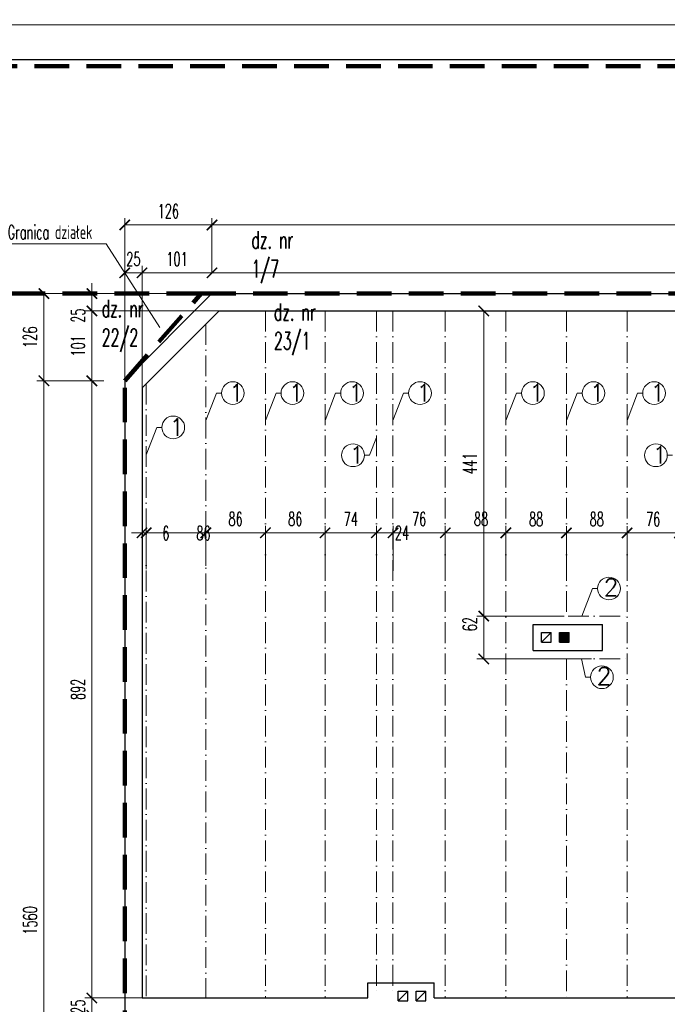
# Model space of a CAD drawing. Header units: millimetres. Extents: x 33311 to 435617, y -160714 to 185563.
# Tile 24 of 70: x 309198 to 318551, y -85767 to -71537. Entities that reach past the tile are written whole.
import ezdxf

# ---------------------------------------------------------------- set-up
doc = ezdxf.new("R2010")
doc.units = ezdxf.units.MM
doc.header["$MEASUREMENT"] = 0
doc.linetypes.add('ACAD_ISO10W100', pattern=[18, 12, -3, 0, -3])
doc.linetypes.add('HIDDEN2', pattern=[0.1875, 0.125, -0.0625])
doc.layers.get('Defpoints').update_dxf_attribs({"lineweight": 0})
for name, color, linetype, lineweight in [('[ 02przekrój istn', 42, 'Continuous', 30), ('[ 17granica', 172, 'HIDDEN2', 100), ('[ 18oś główna', 202, 'ACAD_ISO10W100', 13), ('[ 21kreskowanie', 9, 'Continuous', 13), ('[ 22wymiarowanie', 8, 'Continuous', 13), ('[ 23kota odnośnik', 1, 'Continuous', 13), ('[ 24ramka cienka', 1, 'Continuous', 13), ('[ 25ramka gruba', 4, 'Continuous', 30), ('[opisy2', 4, 'Continuous', 13), ('[opisy3', 2, 'Continuous', 30)]:
    doc.layers.add(name, color=color, linetype=linetype, lineweight=lineweight)
doc.styles.add('1.50d', font='simplex.shx', dxfattribs={"height": 250})
doc.styles.add('99.2', font='simplex.shx', dxfattribs={"width": 0.6, "height": 200})
doc.styles.add('99.3', font='simplex.shx', dxfattribs={"width": 0.6, "height": 250})
doc.dimstyles.new('100cm', dxfattribs={"dimtxt": 200, "dimasz": 150, "dimexe": 100, "dimexo": 300, "dimgap": 100, "dimtad": 1, "dimdec": 0, "dimlfac": 0.1, "dimzin": 11, "dimtxsty": '99.2', "dimblk": 'ARCHTICK', "dimcen": 1.5, "dimclrd": 256, "dimclre": 256, "dimclrt": 4, "dimadec": 0, "dimazin": 0, "dimtfac": 0.75, "dimtdec": 0, "dimtix": 1, "dimtmove": 2, "dimatfit": 3, "dimfxl": 1, "dimtolj": 1, "dimtzin": 11, "dimlwd": -1, "dimlwe": -1, "dimarcsym": 0})

# ---------------------------------------------------------------- blocks, each defined once
blk = doc.blocks.new('_ArchTick')
at = {"color": 0, "linetype": 'ByBlock', "const_width": 0.15, "flags": 128}
blk.add_lwpolyline([(-0.5, -0.5), (0.5, 0.5)], dxfattribs=at)
blk = doc.blocks.new('*D374')
at = {"layer": '[ 22wymiarowanie', "transparency": 16777216}
for p, q in [((317970, -79345), (317970, -78855)), ((318725, -78955), (317970, -78955)), ((318725, -79324), (318725, -78855))]:
    blk.add_line(p, q, dxfattribs=at)
at = {"layer": 'Defpoints', "color": 0, "transparency": 16777216}
for p in [(317970, -78955), (317970, -79645), (318725, -79624)]:
    blk.add_point(p, dxfattribs=at)
at = {"layer": '[ 22wymiarowanie', "transparency": 16777216, "xscale": 150, "yscale": 150, "zscale": 150, "rotation": 180}
blk.add_blockref('_ArchTick', (317970, -78955), dxfattribs=at)
at = {"layer": '[ 22wymiarowanie', "transparency": 16777216, "xscale": 150, "yscale": 150, "zscale": 150}
blk.add_blockref('_ArchTick', (318725, -78955), dxfattribs=at)
at = {"layer": '[ 22wymiarowanie', "color": 4, "transparency": 16777216, "insert": (318347, -78755), "char_height": 200, "attachment_point": 5, "style": '99.2'}
blk.add_mtext('\\A1;\\H1x;\\W0.6;76', dxfattribs=at)
blk = doc.blocks.new('*D375')
at = {"layer": '[ 22wymiarowanie', "transparency": 16777216}
for p, q in [((317095, -79345), (317095, -78855)), ((317970, -78955), (317095, -78955)), ((317970, -79345), (317970, -78855))]:
    blk.add_line(p, q, dxfattribs=at)
at = {"layer": 'Defpoints', "color": 0, "transparency": 16777216}
for p in [(317095, -78955), (317095, -79645), (317970, -79645)]:
    blk.add_point(p, dxfattribs=at)
at = {"layer": '[ 22wymiarowanie', "transparency": 16777216, "xscale": 150, "yscale": 150, "zscale": 150, "rotation": 180}
blk.add_blockref('_ArchTick', (317095, -78955), dxfattribs=at)
at = {"layer": '[ 22wymiarowanie', "transparency": 16777216, "xscale": 150, "yscale": 150, "zscale": 150}
blk.add_blockref('_ArchTick', (317970, -78955), dxfattribs=at)
at = {"layer": '[ 22wymiarowanie', "color": 4, "transparency": 16777216, "insert": (317532, -78755), "char_height": 200, "attachment_point": 5, "style": '99.2'}
blk.add_mtext('\\A1;\\H1x;\\W0.6;88', dxfattribs=at)
blk = doc.blocks.new('*D376')
at = {"layer": '[ 22wymiarowanie', "transparency": 16777216}
for p, q in [((316220, -79370), (316220, -78855)), ((317095, -78955), (316220, -78955)), ((317095, -79345), (317095, -78855))]:
    blk.add_line(p, q, dxfattribs=at)
at = {"layer": 'Defpoints', "color": 0, "transparency": 16777216}
for p in [(316220, -78955), (316220, -79670), (317095, -79645)]:
    blk.add_point(p, dxfattribs=at)
at = {"layer": '[ 22wymiarowanie', "transparency": 16777216, "xscale": 150, "yscale": 150, "zscale": 150, "rotation": 180}
blk.add_blockref('_ArchTick', (316220, -78955), dxfattribs=at)
at = {"layer": '[ 22wymiarowanie', "transparency": 16777216, "xscale": 150, "yscale": 150, "zscale": 150}
blk.add_blockref('_ArchTick', (317095, -78955), dxfattribs=at)
at = {"layer": '[ 22wymiarowanie', "color": 4, "transparency": 16777216, "insert": (316657, -78755), "char_height": 200, "attachment_point": 5, "style": '99.2'}
blk.add_mtext('\\A1;\\H1x;\\W0.6;88', dxfattribs=at)
blk = doc.blocks.new('*D377')
at = {"layer": '[ 22wymiarowanie', "transparency": 16777216}
for p, q in [((315345, -79399), (315345, -78854)), ((316220, -78954), (315345, -78954)), ((316220, -79370), (316220, -78854))]:
    blk.add_line(p, q, dxfattribs=at)
at = {"layer": 'Defpoints', "color": 0, "transparency": 16777216}
for p in [(315345, -78954), (316220, -79670), (315345, -79699)]:
    blk.add_point(p, dxfattribs=at)
at = {"layer": '[ 22wymiarowanie', "transparency": 16777216, "xscale": 150, "yscale": 150, "zscale": 150, "rotation": 180}
blk.add_blockref('_ArchTick', (315345, -78954), dxfattribs=at)
at = {"layer": '[ 22wymiarowanie', "transparency": 16777216, "xscale": 150, "yscale": 150, "zscale": 150}
blk.add_blockref('_ArchTick', (316220, -78954), dxfattribs=at)
at = {"layer": '[ 22wymiarowanie', "color": 4, "transparency": 16777216, "insert": (315861, -78754), "char_height": 200, "attachment_point": 5, "style": '99.2'}
blk.add_mtext('\\A1;\\H1x;\\W0.6;88', dxfattribs=at)
blk = doc.blocks.new('*D378')
at = {"layer": '[ 22wymiarowanie', "transparency": 16777216}
for p, q in [((314590, -79504), (314590, -78854)), ((315345, -78954), (314590, -78954)), ((315345, -79399), (315345, -78854))]:
    blk.add_line(p, q, dxfattribs=at)
at = {"layer": 'Defpoints', "color": 0, "transparency": 16777216}
for p in [(314590, -78954), (314590, -79804), (315345, -79699)]:
    blk.add_point(p, dxfattribs=at)
at = {"layer": '[ 22wymiarowanie', "transparency": 16777216, "xscale": 150, "yscale": 150, "zscale": 150, "rotation": 180}
blk.add_blockref('_ArchTick', (314590, -78954), dxfattribs=at)
at = {"layer": '[ 22wymiarowanie', "transparency": 16777216, "xscale": 150, "yscale": 150, "zscale": 150}
blk.add_blockref('_ArchTick', (315345, -78954), dxfattribs=at)
at = {"layer": '[ 22wymiarowanie', "color": 4, "transparency": 16777216, "insert": (314967, -78754), "char_height": 200, "attachment_point": 5, "style": '99.2'}
blk.add_mtext('\\A1;\\H1x;\\W0.6;76', dxfattribs=at)
blk = doc.blocks.new('*D379')
at = {"layer": '[ 22wymiarowanie', "transparency": 16777216}
for p, q in [((314350, -78953), (314200, -78953)), ((314350, -79500), (314350, -78853)), ((314590, -78953), (314350, -78953)), ((314590, -79504), (314590, -78853)), ((314590, -78953), (314740, -78953))]:
    blk.add_line(p, q, dxfattribs=at)
at = {"layer": 'Defpoints', "color": 0, "transparency": 16777216}
for p in [(314350, -78953), (314350, -79800), (314590, -79804)]:
    blk.add_point(p, dxfattribs=at)
at = {"layer": '[ 22wymiarowanie', "transparency": 16777216, "xscale": 150, "yscale": 150, "zscale": 150}
blk.add_blockref('_ArchTick', (314350, -78953), dxfattribs=at)
at = {"layer": '[ 22wymiarowanie', "transparency": 16777216, "xscale": 150, "yscale": 150, "zscale": 150, "rotation": 180}
blk.add_blockref('_ArchTick', (314590, -78953), dxfattribs=at)
at = {"layer": '[ 22wymiarowanie', "color": 4, "transparency": 16777216, "insert": (314719, -78954), "char_height": 200, "attachment_point": 5, "style": '99.2'}
blk.add_mtext('\\A1;\\H1x;\\W0.6;24', dxfattribs=at)
blk = doc.blocks.new('*D380')
at = {"layer": '[ 22wymiarowanie', "transparency": 16777216}
for p, q in [((313608, -79429), (313608, -78853)), ((314350, -78953), (313608, -78953)), ((314350, -79500), (314350, -78853))]:
    blk.add_line(p, q, dxfattribs=at)
at = {"layer": 'Defpoints', "color": 0, "transparency": 16777216}
for p in [(313608, -78953), (313608, -79729), (314350, -79800)]:
    blk.add_point(p, dxfattribs=at)
at = {"layer": '[ 22wymiarowanie', "transparency": 16777216, "xscale": 150, "yscale": 150, "zscale": 150, "rotation": 180}
blk.add_blockref('_ArchTick', (313608, -78953), dxfattribs=at)
at = {"layer": '[ 22wymiarowanie', "transparency": 16777216, "xscale": 150, "yscale": 150, "zscale": 150}
blk.add_blockref('_ArchTick', (314350, -78953), dxfattribs=at)
at = {"layer": '[ 22wymiarowanie', "color": 4, "transparency": 16777216, "insert": (313979, -78753), "char_height": 200, "attachment_point": 5, "style": '99.2'}
blk.add_mtext('\\A1;\\H1x;\\W0.6;74', dxfattribs=at)
blk = doc.blocks.new('*D381')
at = {"layer": '[ 22wymiarowanie', "transparency": 16777216}
for p, q in [((312747, -79416), (312747, -78853)), ((313608, -78953), (312747, -78953)), ((313608, -79429), (313608, -78853))]:
    blk.add_line(p, q, dxfattribs=at)
at = {"layer": 'Defpoints', "color": 0, "transparency": 16777216}
for p in [(312747, -78953), (312747, -79716), (313608, -79729)]:
    blk.add_point(p, dxfattribs=at)
at = {"layer": '[ 22wymiarowanie', "transparency": 16777216, "xscale": 150, "yscale": 150, "zscale": 150, "rotation": 180}
blk.add_blockref('_ArchTick', (312747, -78953), dxfattribs=at)
at = {"layer": '[ 22wymiarowanie', "transparency": 16777216, "xscale": 150, "yscale": 150, "zscale": 150}
blk.add_blockref('_ArchTick', (313608, -78953), dxfattribs=at)
at = {"layer": '[ 22wymiarowanie', "color": 4, "transparency": 16777216, "insert": (313178, -78753), "char_height": 200, "attachment_point": 5, "style": '99.2'}
blk.add_mtext('\\A1;\\H1x;\\W0.6;86', dxfattribs=at)
blk = doc.blocks.new('*D382')
at = {"layer": '[ 22wymiarowanie', "transparency": 16777216}
for p, q in [((311886, -79430), (311886, -78853)), ((312747, -78953), (311886, -78953)), ((312747, -79416), (312747, -78853))]:
    blk.add_line(p, q, dxfattribs=at)
at = {"layer": 'Defpoints', "color": 0, "transparency": 16777216}
for p in [(311886, -78953), (311886, -79730), (312747, -79716)]:
    blk.add_point(p, dxfattribs=at)
at = {"layer": '[ 22wymiarowanie', "transparency": 16777216, "xscale": 150, "yscale": 150, "zscale": 150, "rotation": 180}
blk.add_blockref('_ArchTick', (311886, -78953), dxfattribs=at)
at = {"layer": '[ 22wymiarowanie', "transparency": 16777216, "xscale": 150, "yscale": 150, "zscale": 150}
blk.add_blockref('_ArchTick', (312747, -78953), dxfattribs=at)
at = {"layer": '[ 22wymiarowanie', "color": 4, "transparency": 16777216, "insert": (312316, -78753), "char_height": 200, "attachment_point": 5, "style": '99.2'}
blk.add_mtext('\\A1;\\H1x;\\W0.6;86', dxfattribs=at)
blk = doc.blocks.new('*D383')
at = {"layer": '[ 22wymiarowanie', "transparency": 16777216}
for p, q in [((311025, -78953), (310875, -78953)), ((311025, -79479), (311025, -78853)), ((311886, -78953), (311025, -78953)), ((311886, -79430), (311886, -78853)), ((311886, -78953), (312036, -78953))]:
    blk.add_line(p, q, dxfattribs=at)
at = {"layer": 'Defpoints', "color": 0, "transparency": 16777216}
for p in [(311025, -78953), (311025, -79779), (311886, -79730)]:
    blk.add_point(p, dxfattribs=at)
at = {"layer": '[ 22wymiarowanie', "transparency": 16777216, "xscale": 150, "yscale": 150, "zscale": 150}
blk.add_blockref('_ArchTick', (311025, -78953), dxfattribs=at)
at = {"layer": '[ 22wymiarowanie', "transparency": 16777216, "xscale": 150, "yscale": 150, "zscale": 150, "rotation": 180}
blk.add_blockref('_ArchTick', (311886, -78953), dxfattribs=at)
at = {"layer": '[ 22wymiarowanie', "color": 4, "transparency": 16777216, "insert": (311852, -78958), "char_height": 200, "attachment_point": 5, "style": '99.2'}
blk.add_mtext('\\A1;\\H1x;\\W0.6;86', dxfattribs=at)
blk = doc.blocks.new('*D384')
at = {"layer": '[ 22wymiarowanie', "transparency": 16777216}
for p, q in [((310965, -78953), (310815, -78953)), ((310965, -79509), (310965, -78853)), ((311025, -78953), (310965, -78953)), ((311025, -79479), (311025, -78853)), ((311025, -78953), (311175, -78953))]:
    blk.add_line(p, q, dxfattribs=at)
at = {"layer": 'Defpoints', "color": 0, "transparency": 16777216}
for p in [(310965, -78953), (310965, -79809), (311025, -79779)]:
    blk.add_point(p, dxfattribs=at)
at = {"layer": '[ 22wymiarowanie', "transparency": 16777216, "xscale": 150, "yscale": 150, "zscale": 150}
blk.add_blockref('_ArchTick', (310965, -78953), dxfattribs=at)
at = {"layer": '[ 22wymiarowanie', "transparency": 16777216, "xscale": 150, "yscale": 150, "zscale": 150, "rotation": 180}
blk.add_blockref('_ArchTick', (311025, -78953), dxfattribs=at)
at = {"layer": '[ 22wymiarowanie', "color": 4, "transparency": 16777216, "insert": (311309, -78958), "char_height": 200, "attachment_point": 5, "style": '99.2'}
blk.add_mtext('\\A1;\\H1x;\\W0.6;6', dxfattribs=at)
blk = doc.blocks.new('*D385')
at = {"layer": '[ 22wymiarowanie', "transparency": 16777216}
for p, q in [((310715, -84640), (310715, -75096)), ((310965, -84640), (310965, -75096)), ((310715, -75196), (310965, -75196))]:
    blk.add_line(p, q, dxfattribs=at)
at = {"layer": 'Defpoints', "color": 0, "transparency": 16777216}
for p in [(310965, -75196), (310715, -84940), (310965, -84940)]:
    blk.add_point(p, dxfattribs=at)
at = {"layer": '[ 22wymiarowanie', "transparency": 16777216, "xscale": 150, "yscale": 150, "zscale": 150, "rotation": 180}
blk.add_blockref('_ArchTick', (310715, -75196), dxfattribs=at)
at = {"layer": '[ 22wymiarowanie', "transparency": 16777216, "xscale": 150, "yscale": 150, "zscale": 150}
blk.add_blockref('_ArchTick', (310965, -75196), dxfattribs=at)
at = {"layer": '[ 22wymiarowanie', "color": 4, "transparency": 16777216, "insert": (310840, -74996), "char_height": 200, "attachment_point": 5, "style": '99.2'}
blk.add_mtext('\\A1;\\H1x;\\W0.6;25', dxfattribs=at)
blk = doc.blocks.new('*D386')
at = {"layer": '[ 22wymiarowanie', "transparency": 16777216}
for p, q in [((310965, -84640), (310965, -75096)), ((311975, -75196), (311975, -75096)), ((310965, -75196), (311975, -75196))]:
    blk.add_line(p, q, dxfattribs=at)
at = {"layer": 'Defpoints', "color": 0, "transparency": 16777216}
for p in [(311975, -75196), (311975, -75496), (310965, -84940)]:
    blk.add_point(p, dxfattribs=at)
at = {"layer": '[ 22wymiarowanie', "transparency": 16777216, "xscale": 150, "yscale": 150, "zscale": 150, "rotation": 180}
blk.add_blockref('_ArchTick', (310965, -75196), dxfattribs=at)
at = {"layer": '[ 22wymiarowanie', "transparency": 16777216, "xscale": 150, "yscale": 150, "zscale": 150}
blk.add_blockref('_ArchTick', (311975, -75196), dxfattribs=at)
at = {"layer": '[ 22wymiarowanie', "color": 4, "transparency": 16777216, "insert": (311470, -74996), "char_height": 200, "attachment_point": 5, "style": '99.2'}
blk.add_mtext('\\A1;\\H1x;\\W0.6;101', dxfattribs=at)
blk = doc.blocks.new('*D387')
at = {"layer": '[ 22wymiarowanie', "transparency": 16777216}
for p, q in [((311975, -75196), (311975, -75096)), ((326095, -75784), (326095, -75096)), ((311975, -75196), (326095, -75196))]:
    blk.add_line(p, q, dxfattribs=at)
at = {"layer": 'Defpoints', "color": 0, "transparency": 16777216}
for p in [(326095, -75196), (311975, -75496), (326095, -76084)]:
    blk.add_point(p, dxfattribs=at)
at = {"layer": '[ 22wymiarowanie', "transparency": 16777216, "xscale": 150, "yscale": 150, "zscale": 150, "rotation": 180}
blk.add_blockref('_ArchTick', (311975, -75196), dxfattribs=at)
at = {"layer": '[ 22wymiarowanie', "transparency": 16777216, "xscale": 150, "yscale": 150, "zscale": 150}
blk.add_blockref('_ArchTick', (326095, -75196), dxfattribs=at)
at = {"layer": '[ 22wymiarowanie', "color": 4, "transparency": 16777216, "insert": (319035, -74996), "char_height": 200, "attachment_point": 5, "style": '99.2'}
blk.add_mtext('\\A1;\\H1x;\\W0.6;1412', dxfattribs=at)
blk = doc.blocks.new('*D389')
at = {"layer": '[ 22wymiarowanie', "transparency": 16777216}
for p, q in [((311975, -75196), (311975, -74404)), ((332645, -75830), (332645, -74404)), ((332645, -74504), (311975, -74504))]:
    blk.add_line(p, q, dxfattribs=at)
at = {"layer": 'Defpoints', "color": 0, "transparency": 16777216}
for p in [(311975, -74504), (311975, -75496), (332645, -76130)]:
    blk.add_point(p, dxfattribs=at)
at = {"layer": '[ 22wymiarowanie', "transparency": 16777216, "xscale": 150, "yscale": 150, "zscale": 150, "rotation": 180}
blk.add_blockref('_ArchTick', (311975, -74504), dxfattribs=at)
at = {"layer": '[ 22wymiarowanie', "transparency": 16777216, "xscale": 150, "yscale": 150, "zscale": 150}
blk.add_blockref('_ArchTick', (332645, -74504), dxfattribs=at)
at = {"layer": '[ 22wymiarowanie', "color": 4, "transparency": 16777216, "insert": (322310, -74304), "char_height": 200, "attachment_point": 5, "style": '99.2'}
blk.add_mtext('\\A1;\\H1x;\\W0.6;2067', dxfattribs=at)
blk = doc.blocks.new('*D390')
at = {"layer": '[ 22wymiarowanie', "transparency": 16777216}
for p, q in [((310715, -76801), (310715, -74404)), ((311975, -75196), (311975, -74404)), ((311975, -74504), (310715, -74504))]:
    blk.add_line(p, q, dxfattribs=at)
at = {"layer": 'Defpoints', "color": 0, "transparency": 16777216}
for p in [(310715, -74504), (311975, -75496), (310715, -77101)]:
    blk.add_point(p, dxfattribs=at)
at = {"layer": '[ 22wymiarowanie', "transparency": 16777216, "xscale": 150, "yscale": 150, "zscale": 150, "rotation": 180}
blk.add_blockref('_ArchTick', (310715, -74504), dxfattribs=at)
at = {"layer": '[ 22wymiarowanie', "transparency": 16777216, "xscale": 150, "yscale": 150, "zscale": 150}
blk.add_blockref('_ArchTick', (311975, -74504), dxfattribs=at)
at = {"layer": '[ 22wymiarowanie', "color": 4, "transparency": 16777216, "insert": (311345, -74304), "char_height": 200, "attachment_point": 5, "style": '99.2'}
blk.add_mtext('\\A1;\\H1x;\\W0.6;126', dxfattribs=at)
blk = doc.blocks.new('*D391')
at = {"layer": '[ 22wymiarowanie', "transparency": 16777216}
for p, q in [((311167, -85676), (310140, -85676)), ((310240, -85926), (310240, -85676)), ((311167, -85926), (310140, -85926))]:
    blk.add_line(p, q, dxfattribs=at)
at = {"layer": 'Defpoints', "color": 0, "transparency": 16777216}
for p in [(310240, -85676), (311467, -85676), (311467, -85926)]:
    blk.add_point(p, dxfattribs=at)
at = {"layer": '[ 22wymiarowanie', "transparency": 16777216, "xscale": 150, "yscale": 150, "zscale": 150}
for p, rotation in [((310240, -85676), 90), ((310240, -85926), 270)]:
    blk.add_blockref('_ArchTick', p, dxfattribs=dict(at, rotation=rotation))
at = {"layer": '[ 22wymiarowanie', "color": 4, "transparency": 16777216, "insert": (310040, -85801), "char_height": 200, "attachment_point": 5, "rotation": 90, "style": '99.2'}
blk.add_mtext('\\A1;\\H1x;\\W0.6;25', dxfattribs=at)
blk = doc.blocks.new('*D392')
at = {"layer": '[ 22wymiarowanie', "transparency": 16777216}
for p, q in [((310415, -76756), (310140, -76756)), ((310240, -85676), (310240, -76756)), ((311167, -85676), (310140, -85676))]:
    blk.add_line(p, q, dxfattribs=at)
at = {"layer": 'Defpoints', "color": 0, "transparency": 16777216}
for p in [(310240, -76756), (310715, -76756), (311467, -85676)]:
    blk.add_point(p, dxfattribs=at)
at = {"layer": '[ 22wymiarowanie', "transparency": 16777216, "xscale": 150, "yscale": 150, "zscale": 150}
for p, rotation in [((310240, -76756), 90), ((310240, -85676), 270)]:
    blk.add_blockref('_ArchTick', p, dxfattribs=dict(at, rotation=rotation))
at = {"layer": '[ 22wymiarowanie', "color": 4, "transparency": 16777216, "insert": (310040, -81216), "char_height": 200, "attachment_point": 5, "rotation": 90, "style": '99.2'}
blk.add_mtext('\\A1;\\H1x;\\W0.6;892', dxfattribs=at)
blk = doc.blocks.new('*D393')
at = {"layer": '[ 22wymiarowanie', "transparency": 16777216}
for p, q in [((313015, -75746), (310140, -75746)), ((310240, -76756), (310240, -75746)), ((310415, -76756), (310140, -76756))]:
    blk.add_line(p, q, dxfattribs=at)
at = {"layer": 'Defpoints', "color": 0, "transparency": 16777216}
for p in [(310240, -75746), (313315, -75746), (310715, -76756)]:
    blk.add_point(p, dxfattribs=at)
at = {"layer": '[ 22wymiarowanie', "transparency": 16777216, "xscale": 150, "yscale": 150, "zscale": 150}
for p, rotation in [((310240, -75746), 90), ((310240, -76756), 270)]:
    blk.add_blockref('_ArchTick', p, dxfattribs=dict(at, rotation=rotation))
at = {"layer": '[ 22wymiarowanie', "color": 4, "transparency": 16777216, "insert": (310040, -76251), "char_height": 200, "attachment_point": 5, "rotation": 90, "style": '99.2'}
blk.add_mtext('\\A1;\\H1x;\\W0.6;101', dxfattribs=at)
blk = doc.blocks.new('*D394')
at = {"layer": '[ 22wymiarowanie', "transparency": 16777216}
for p, q in [((310240, -75496), (310240, -75346)), ((312995, -75496), (310140, -75496)), ((310240, -75746), (310240, -75496)), ((313015, -75746), (310140, -75746)), ((310240, -75746), (310240, -75896))]:
    blk.add_line(p, q, dxfattribs=at)
at = {"layer": 'Defpoints', "color": 0, "transparency": 16777216}
for p in [(310240, -75496), (313295, -75496), (313315, -75746)]:
    blk.add_point(p, dxfattribs=at)
at = {"layer": '[ 22wymiarowanie', "transparency": 16777216, "xscale": 150, "yscale": 150, "zscale": 150}
for p, rotation in [((310240, -75496), 270), ((310240, -75746), 90)]:
    blk.add_blockref('_ArchTick', p, dxfattribs=dict(at, rotation=rotation))
at = {"layer": '[ 22wymiarowanie', "color": 4, "transparency": 16777216, "insert": (310040, -75814), "char_height": 200, "attachment_point": 5, "rotation": 90, "style": '99.2'}
blk.add_mtext('\\A1;\\H1x;\\W0.6;25', dxfattribs=at)
blk = doc.blocks.new('*D395')
at = {"layer": '[ 22wymiarowanie', "transparency": 16777216}
for p, q in [((310415, -76756), (309448, -76756)), ((309548, -92356), (309548, -76756)), ((311120, -92356), (309448, -92356))]:
    blk.add_line(p, q, dxfattribs=at)
at = {"layer": 'Defpoints', "color": 0, "transparency": 16777216}
for p in [(309548, -76756), (310715, -76756), (311420, -92356)]:
    blk.add_point(p, dxfattribs=at)
at = {"layer": '[ 22wymiarowanie', "transparency": 16777216, "xscale": 150, "yscale": 150, "zscale": 150}
for p, rotation in [((309548, -76756), 90), ((309548, -92356), 270)]:
    blk.add_blockref('_ArchTick', p, dxfattribs=dict(at, rotation=rotation))
at = {"layer": '[ 22wymiarowanie', "color": 4, "transparency": 16777216, "insert": (309348, -84556), "char_height": 200, "attachment_point": 5, "rotation": 90, "style": '99.2'}
blk.add_mtext('\\A1;\\H1x;\\W0.6;1560', dxfattribs=at)
blk = doc.blocks.new('*D396')
at = {"layer": '[ 22wymiarowanie', "transparency": 16777216}
for p, q in [((311675, -75496), (309448, -75496)), ((309548, -76756), (309548, -75496)), ((310415, -76756), (309448, -76756))]:
    blk.add_line(p, q, dxfattribs=at)
at = {"layer": 'Defpoints', "color": 0, "transparency": 16777216}
for p in [(309548, -75496), (311975, -75496), (310715, -76756)]:
    blk.add_point(p, dxfattribs=at)
at = {"layer": '[ 22wymiarowanie', "transparency": 16777216, "xscale": 150, "yscale": 150, "zscale": 150}
for p, rotation in [((309548, -75496), 90), ((309548, -76756), 270)]:
    blk.add_blockref('_ArchTick', p, dxfattribs=dict(at, rotation=rotation))
at = {"layer": '[ 22wymiarowanie', "color": 4, "transparency": 16777216, "insert": (309348, -76126), "char_height": 200, "attachment_point": 5, "rotation": 90, "style": '99.2'}
blk.add_mtext('\\A1;\\H1x;\\W0.6;126', dxfattribs=at)
blk = doc.blocks.new('*D403')
at = {"layer": '[ 22wymiarowanie', "transparency": 16777216}
for p, q in [((315813, -75746), (316000, -75746)), ((315900, -75746), (315900, -80156)), ((317061, -80156), (315800, -80156))]:
    blk.add_line(p, q, dxfattribs=at)
at = {"layer": 'Defpoints', "color": 0, "transparency": 16777216}
for p in [(315513, -75746), (315900, -80156), (317361, -80156)]:
    blk.add_point(p, dxfattribs=at)
at = {"layer": '[ 22wymiarowanie', "transparency": 16777216, "xscale": 150, "yscale": 150, "zscale": 150}
for p, rotation in [((315900, -75746), 90), ((315900, -80156), 270)]:
    blk.add_blockref('_ArchTick', p, dxfattribs=dict(at, rotation=rotation))
at = {"layer": '[ 22wymiarowanie', "color": 4, "transparency": 16777216, "insert": (315700, -77951), "char_height": 200, "attachment_point": 5, "rotation": 90, "style": '99.2'}
blk.add_mtext('\\A1;\\H1x;\\W0.6;441', dxfattribs=at)
blk = doc.blocks.new('*D404')
at = {"layer": '[ 22wymiarowanie', "transparency": 16777216}
for p, q in [((317061, -80156), (315800, -80156)), ((315900, -80156), (315900, -80776)), ((317458, -80776), (315800, -80776))]:
    blk.add_line(p, q, dxfattribs=at)
at = {"layer": 'Defpoints', "color": 0, "transparency": 16777216}
for p in [(317361, -80156), (315900, -80776), (317758, -80776)]:
    blk.add_point(p, dxfattribs=at)
at = {"layer": '[ 22wymiarowanie', "transparency": 16777216, "xscale": 150, "yscale": 150, "zscale": 150}
for p, rotation in [((315900, -80156), 90), ((315900, -80776), 270)]:
    blk.add_blockref('_ArchTick', p, dxfattribs=dict(at, rotation=rotation))
at = {"layer": '[ 22wymiarowanie', "color": 4, "transparency": 16777216, "insert": (315700, -80273), "char_height": 200, "attachment_point": 5, "rotation": 90, "style": '99.2'}
blk.add_mtext('\\A1;\\H1x;\\W0.6;62', dxfattribs=at)

msp = doc.modelspace()

# ---------------------------------------------------------------- hatches: boundary and pattern name
at = {"layer": '[ 21kreskowanie'}
h = msp.add_hatch(dxfattribs=at)
h.set_pattern_fill('HATCH', color=256, style=0, pattern_type=2)
h.set_pattern_definition([])
h.paths.add_polyline_path([(330678.57, -75544.97), (330678.57, -75495.92), (332644.54, -75495.92), (332644.54, -92805.92), (326094.54, -92805.92), (326094.54, -87925.92), (322294.54, -87925.92), (322294.54, -85925.92), (318994.54, -85925.92), (318994.54, -92355.92), (310714.54, -92355.92), (310714.54, -76755.92), (311974.54, -75495.92), (330438.57, -75495.92), (330438.57, -75544.97)], flags=9)
h.paths.add_polyline_path([(332524.54, -82115.92), (332384.54, -82115.92), (332384.54, -82255.92), (332524.54, -82255.92)])
h.paths.add_polyline_path([(332384.54, -82515.92), (332524.54, -82515.92), (332524.54, -82375.92), (332384.54, -82375.92)])
h.paths.add_polyline_path([(332524.54, -81855.92), (332384.54, -81855.92), (332384.54, -81995.92), (332524.54, -81995.92)])
h.paths.add_polyline_path([(314664.54, -85575.92), (314664.54, -85715.92), (314804.54, -85715.92), (314804.54, -85575.92)])
h.paths.add_polyline_path([(315064.54, -85715.92), (315064.54, -85575.92), (314924.54, -85575.92), (314924.54, -85715.92)])
h.paths.add_polyline_path([(314154.54, -91975.92), (314154.54, -92115.92), (314294.54, -92115.92), (314294.54, -91975.92)])
h.paths.add_polyline_path([(314554.54, -92115.92), (314554.54, -91975.92), (314414.54, -91975.92), (314414.54, -92115.92)])
h.paths.add_polyline_path([(324384.54, -87685.92), (324384.54, -87545.92), (324244.54, -87545.92), (324244.54, -87685.92)])
h.paths.add_polyline_path([(325724.54, -81425.92), (325724.54, -81925.92), (326224.54, -81925.92), (326224.54, -81425.92)])
h.paths.add_polyline_path([(311874.22, -85925.92), (311874.22, -85870.68), (311634.22, -85870.68), (311634.22, -85925.92), (310964.54, -85925.92), (310964.54, -92105.92), (314034.54, -92105.92), (314034.54, -91855.92), (314674.54, -91855.92), (314674.54, -92105.92), (315494.54, -92105.92), (315494.54, -85925.92)], flags=9)
h.paths.add_polyline_path([(316496.87, -85925.92), (316496.87, -85870.68), (316256.87, -85870.68), (316256.87, -85925.92), (315744.54, -85925.92), (315744.54, -92105.92), (318744.54, -92105.92), (318744.54, -85925.92)], flags=9)
h.paths.add_polyline_path([(330678.57, -87925.92), (330678.57, -87848.53), (330438.57, -87848.53), (330438.57, -87925.92), (326344.54, -87925.92), (326344.54, -92555.92), (332394.54, -92555.92), (332394.54, -87925.92)], flags=9)
h.paths.add_polyline_path([(322544.54, -86916.05), (322489.3, -86916.05), (322489.3, -87156.05), (322544.54, -87156.05), (322544.54, -87675.92), (324124.54, -87675.92), (324124.54, -87425.92), (324504.54, -87425.92), (324504.54, -87675.92), (326094.54, -87675.92), (326094.54, -85925.92), (322544.54, -85925.92)], flags=9)
h.paths.add_polyline_path([(332160.01, -75745.92), (332160.01, -75611.83), (331281.44, -75611.83), (331281.44, -75745.92), (326344.54, -75745.92), (326344.54, -87675.92), (332394.54, -87675.92), (332394.54, -82635.92), (332264.54, -82635.92), (332264.54, -81735.92), (332394.54, -81735.92), (332394.54, -75745.92)], flags=9)
h.paths.add_polyline_path([(313723.71, -75745.92), (313723.71, -75611.83), (312845.14, -75611.83), (312845.14, -75745.92), (312078.09, -75745.92), (310964.54, -76859.47), (310964.54, -85675.92), (314224.54, -85675.92), (314224.54, -85455.92), (315184.54, -85455.92), (315184.54, -85675.92), (326094.54, -85675.92), (326094.54, -82575.92), (325604.54, -82575.92), (325604.54, -81305.92), (326094.54, -81305.92), (326094.54, -78875.4), (326149.78, -78875.4), (326149.78, -78635.4), (326094.54, -78635.4), (326094.54, -75745.92)], flags=9)
at = {"layer": '[ 21kreskowanie', "linetype": 'Continuous'}
msp.add_hatch(color=256, dxfattribs=at).paths.add_polyline_path([(317134.54, -80395.92), (316994.54, -80395.92), (316994.54, -80535.92), (317134.54, -80535.92)], flags=17)

# ---------------------------------------------------------------- linework, layer by layer
at = {"layer": '[ 02przekrój istn'}
for p, q in [((310714.54, -76755.92), (311974.54, -75495.92)), ((311974.54, -75495.92), (326344.54, -75495.92)), ((310964.54, -76859.47), (312078.09, -75745.92)), ((312078.09, -75745.92), (326094.54, -75745.92)), ((310714.54, -76755.92), (310714.54, -85925.92)), ((310964.54, -76859.47), (310964.54, -85675.92)), ((316614.54, -80275.92), (317614.54, -80275.92)), ((316614.54, -80655.92), (316614.54, -80275.92)), ((316734.54, -80395.92), (316874.54, -80395.92)), ((316734.54, -80535.92), (316734.54, -80395.92)), ((316734.54, -80535.92), (316874.54, -80395.92)), ((316874.54, -80535.92), (316874.54, -80395.92)), ((316994.54, -80535.92), (316994.54, -80395.92)), ((316994.54, -80395.92), (317134.54, -80395.92)), ((317134.54, -80535.92), (317134.54, -80395.92)), ((317614.54, -80655.92), (317614.54, -80275.92)), ((316734.54, -80535.92), (316874.54, -80535.92)), ((316994.54, -80535.92), (317134.54, -80535.92)), ((316614.54, -80655.92), (317614.54, -80655.92)), ((314224.54, -85455.92), (315184.54, -85455.92)), ((314224.54, -85675.92), (314224.54, -85455.92)), ((315184.54, -85675.92), (315184.54, -85455.92)), ((314664.54, -85575.92), (314804.54, -85575.92)), ((314664.54, -85715.92), (314664.54, -85575.92)), ((314664.54, -85715.92), (314804.54, -85575.92)), ((314804.54, -85715.92), (314804.54, -85575.92)), ((314924.54, -85715.92), (314924.54, -85575.92)), ((314924.54, -85575.92), (315064.54, -85575.92)), ((314924.54, -85715.92), (315064.54, -85575.92)), ((315064.54, -85715.92), (315064.54, -85575.92)), ((310964.54, -85675.92), (314224.54, -85675.92)), ((314664.54, -85715.92), (314804.54, -85715.92)), ((314924.54, -85715.92), (315064.54, -85715.92)), ((315184.54, -85675.92), (326094.54, -85675.92))]:
    msp.add_line(p, q, dxfattribs=at)
at = {"layer": '[ 17granica', "ltscale": 4000}
for p, q in [((308661.84, -72208.86), (332644.54, -72208.86)), ((311817.87, -75495.92), (305956.37, -75495.92))]:
    msp.add_line(p, q, dxfattribs=at)
at = {"layer": '[ 17granica', "ltscale": 4000, "elevation": 0}
msp.add_lwpolyline([(310623.62, -94581.08), (310714.54, -92355.92), (310714.54, -76755.92), (311817.87, -75495.92), (332644.54, -75495.92), (332644.54, -94581.08)], dxfattribs=at)
at = {"layer": '[ 18oś główna', "color": 204, "linetype": 'ACAD_ISO10W100', "ltscale": 25}
for p, q in [((312747.04, -75745.92), (312747.04, -85675.92)), ((313608.29, -75745.92), (313608.29, -85675.92)), ((314349.54, -75745.92), (314349.54, -85575.92)), ((314589.54, -75745.92), (314589.54, -85575.92)), ((315344.54, -75745.92), (315344.54, -85675.92)), ((316219.54, -75745.92), (316219.54, -85675.92)), ((317094.54, -75745.92), (317094.54, -80155.92)), ((317969.54, -75745.92), (317969.54, -85675.92)), ((311885.79, -75938.22), (311885.79, -85675.92)), ((311024.54, -76799.47), (311024.54, -85675.92)), ((316219.54, -80155.92), (317969.54, -80155.92)), ((316219.54, -80775.92), (317969.54, -80775.92)), ((317094.54, -80775.92), (317094.54, -85675.92))]:
    msp.add_line(p, q, dxfattribs=at)
at = {"layer": '[ 23kota odnośnik'}
for p, q in [((312038.78, -76934.19), (311885.79, -77332.22)), ((312112.09, -76934.19), (312038.78, -76934.19)), ((312900.03, -76934.19), (312747.04, -77332.22)), ((312973.34, -76934.19), (312900.03, -76934.19)), ((313761.28, -76934.19), (313608.29, -77332.22)), ((313834.59, -76934.19), (313761.28, -76934.19)), ((314742.53, -76934.19), (314589.54, -77332.22)), ((314815.84, -76934.19), (314742.53, -76934.19)), ((316372.53, -76934.19), (316219.54, -77332.22)), ((316445.84, -76934.19), (316372.53, -76934.19)), ((317247.53, -76934.19), (317094.54, -77332.22)), ((317320.84, -76934.19), (317247.53, -76934.19)), ((318122.53, -76934.19), (317969.54, -77332.22)), ((318195.84, -76934.19), (318122.53, -76934.19)), ((311177.53, -77429.28), (311024.54, -77827.31)), ((311250.84, -77429.28), (311177.53, -77429.28)), ((314249.45, -77832.94), (314349.54, -77577.1)), ((314249.45, -77832.94), (314176.14, -77832.94)), ((318624.45, -77832.94), (318551.14, -77832.94)), ((317471.64, -79757.89), (317318.65, -80155.92)), ((317544.95, -79757.89), (317471.64, -79757.89)), ((317369.38, -81040.49), (317312.78, -80775.92)), ((317442.69, -81040.49), (317369.38, -81040.49))]:
    msp.add_line(p, q, dxfattribs=at)
at = {"layer": '[ 23kota odnośnik', "elevation": 0, "flags": 128}
msp.add_lwpolyline([(308970.12, -74775.86), (310449.13, -74775.86), (311220.43, -75985.07)], dxfattribs=at)
at = {"layer": '[ 23kota odnośnik'}
for centre in [(312276.29, -76934.19), (313137.54, -76934.19), (313998.79, -76934.19), (314980.04, -76934.19), (316610.04, -76934.19), (317485.04, -76934.19), (318360.04, -76934.19), (311415.04, -77429.28), (314011.93, -77832.94), (318386.93, -77832.94), (317709.16, -79757.89), (317606.89, -81040.49)]:
    msp.add_circle(centre, 164.21, dxfattribs=at)
at = {"layer": '[ 24ramka cienka', "ltscale": 2}
for points in [[(342644.54, -71613.79), (300644.54, -71613.79), (300644.54, -41913.79), (342644.54, -41913.79)], [(342644.54, -101313.79), (300644.54, -101313.79), (300644.54, -71613.79), (342644.54, -71613.79)]]:
    msp.add_3dface(points, dxfattribs=at)
at = {"layer": '[ 25ramka gruba', "ltscale": 2}
for points in [[(303144.54, -72113.79), (342144.54, -72113.79), (342144.54, -100813.79), (303144.54, -100813.79)], [(342144.54, -100813.79), (303144.54, -100813.79), (303144.54, -72113.79), (342144.54, -72113.79)]]:
    msp.add_3dface(points, dxfattribs=at)

# ---------------------------------------------------------------- texts
at = {"layer": '[opisy2', "linetype": 'Continuous', "insert": (309023.84, -74507.01), "char_height": 200, "attachment_point": 1, "style": '99.2'}
msp.add_mtext('\\H1x;\\W0.6;Granica działek', dxfattribs=at)
at = {"layer": '[opisy2', "linetype": 'Continuous', "char_height": 250, "width": 205.9874, "attachment_point": 1, "style": '1.50d'}
for s, insert in [('1', (312222.83, -76804.67)), ('1', (313084.08, -76804.67)), ('1', (313945.33, -76804.67)), ('1', (314926.58, -76804.67)), ('1', (316556.58, -76804.67)), ('1', (317431.58, -76804.67)), ('1', (318306.58, -76804.67)), ('1', (311361.58, -77299.76)), ('1', (313958.46, -77703.42)), ('1', (318333.46, -77703.42)), ('2', (317632.16, -79616.23)), ('2', (317529.9, -80898.83))]:
    msp.add_mtext(s, dxfattribs=dict(at, insert=insert))
at = {"layer": '[opisy3', "linetype": 'Continuous', "char_height": 250, "attachment_point": 1, "style": '99.3'}
for s, insert in [('\\H1x;\\W0.6;dz. nr \\P1/7', (312545.52, -74594.34, 38222.08)), ('\\H1x;\\W0.6;dz. nr \\P22/2', (310382.93, -75587.03, 19111.04)), ('\\H1x;\\W0.6;dz. nr \\P23/1', (312870.14, -75636.83, 38222.08))]:
    msp.add_mtext(s, dxfattribs=dict(at, insert=insert))

# ---------------------------------------------------------------- dimensions: what is measured, and where the dimension line sits
at = {"layer": '[ 22wymiarowanie'}
for base, p1, p2, angle, picture, middle in [((310714.54, -74503.67), (311974.54, -75495.92), (310714.54, -77101.38), 180, '*D390', (311344.54, -74303.67)), ((311974.54, -74503.67), (332644.54, -76130.46), (311974.54, -75495.92), 180, '*D389', (322309.54, -74303.67)), ((309548.19, -75495.92), (310714.54, -76755.92), (311974.54, -75495.92), 90, '*D396', (309348.19, -76125.92)), ((310240.1, -75745.92), (310714.54, -76755.92), (313315.03, -75745.92), 90, '*D393', (310040.1, -76250.92)), ((315900.1, -80155.92), (315513.26, -75745.92), (317360.84, -80155.92), 270, '*D403', (315700.1, -77950.92)), ((309548.19, -76755.92), (311420.39, -92355.92), (310714.54, -76755.92), 90, '*D395', (309348.19, -84555.92)), ((310240.1, -76755.92), (311467.03, -85675.92), (310714.54, -76755.92), 90, '*D392', (310040.1, -81215.92)), ((311885.79, -78953.16), (312747.04, -79716.17), (311885.79, -79730.11), 180, '*D382', (312316.41, -78753.16)), ((312747.04, -78953.16), (313608.29, -79728.78), (312747.04, -79716.17), 180, '*D381', (313177.66, -78753.16)), ((313608.29, -78953.16), (314349.54, -79800.1), (313608.29, -79728.78), 180, '*D380', (313978.91, -78753.16)), ((314589.53778052, -78953.57082215), (315344.53778052, -79699.30074474), (314589.53778052, -79804.34884506), 180, '*D378', (314967.03778052, -78753.57082215)), ((316219.53778052, -78954.89158139), (317094.53778052, -79644.9986453), (316219.53778052, -79669.87575288), 180, '*D376', (316657.03778052, -78754.89158139)), ((317094.53778052, -78954.89158139), (317969.53778052, -79644.65433128), (317094.53778052, -79644.9986453), 180, '*D375', (317532.03778052, -78754.89158139)), ((317969.53778052, -78955.39919377), (318724.53778052, -79623.65186916), (317969.53778052, -79644.65433128), 180, '*D374', (318347.03778052, -78755.39919377))]:
    dim = msp.add_linear_dim(base=base, p1=p1, p2=p2, angle=angle, text='\\H1x;\\W0.6;<>', dimstyle='100cm', override={"dimatfit": 1}, dxfattribs=at)
    dim.commit()
    dim.dimension.update_dxf_attribs({"geometry": picture, "text_midpoint": middle})
dim = msp.add_linear_dim(base=(310964.54, -75195.58), p1=(310714.54, -84939.89), p2=(310964.54, -84939.89), text='\\H1x;\\W0.6;<>', dimstyle='100cm', override={"dimatfit": 1}, dxfattribs=at)
dim.commit()
dim.dimension.update_dxf_attribs({"geometry": '*D385', "text_midpoint": (310839.54, -74995.58), "dimtype": 160})
for base, p1, p2, picture, middle in [((311974.54, -75195.58), (310964.54, -84939.89), (311974.54, -75495.92), '*D386', (311469.54, -74995.58)), ((326094.54, -75195.58), (311974.54, -75495.92), (326094.54, -76083.86), '*D387', (319034.54, -74995.58))]:
    dim = msp.add_linear_dim(base=base, p1=p1, p2=p2, text='\\H1x;\\W0.6;<>', dimstyle='100cm', override={"dimatfit": 1}, dxfattribs=at)
    dim.commit()
    dim.dimension.update_dxf_attribs({"geometry": picture, "text_midpoint": middle})
for base, p1, p2, angle, picture, middle in [((310240.1, -75495.92), (313315.03, -75745.92), (313294.99, -75495.92), 90, '*D394', (310040.1, -75814.25)), ((315344.53778052, -78953.57082215), (316219.53778052, -79669.87575288), (315344.53778052, -79699.30074474), 180, '*D377', (315860.63000104, -78753.57082215)), ((310964.54, -78953.16), (311024.54, -79778.81), (310964.54, -79808.89), 180, '*D384', (311308.58, -78958.49)), ((311024.54, -78953.16), (311885.79, -79730.11), (311024.54, -79778.81), 180, '*D383', (311851.67, -78958.49)), ((314349.54, -78953.16), (314589.54, -79804.35), (314349.54, -79800.1), 180, '*D379', (314718.95, -78953.57)), ((315900.1, -80775.92), (317360.84, -80155.92), (317758.35, -80775.92), 270, '*D404', (315700.1, -80272.59)), ((310240.1, -85675.92), (311467.03, -85925.92), (311467.03, -85675.92), 90, '*D391', (310040.1, -85800.92))]:
    dim = msp.add_linear_dim(base=base, p1=p1, p2=p2, angle=angle, text='\\H1x;\\W0.6;<>', dimstyle='100cm', override={"dimatfit": 1}, dxfattribs=at)
    dim.commit()
    dim.dimension.update_dxf_attribs({"geometry": picture, "text_midpoint": middle, "dimtype": 160})

doc.saveas('drawing.dxf')
